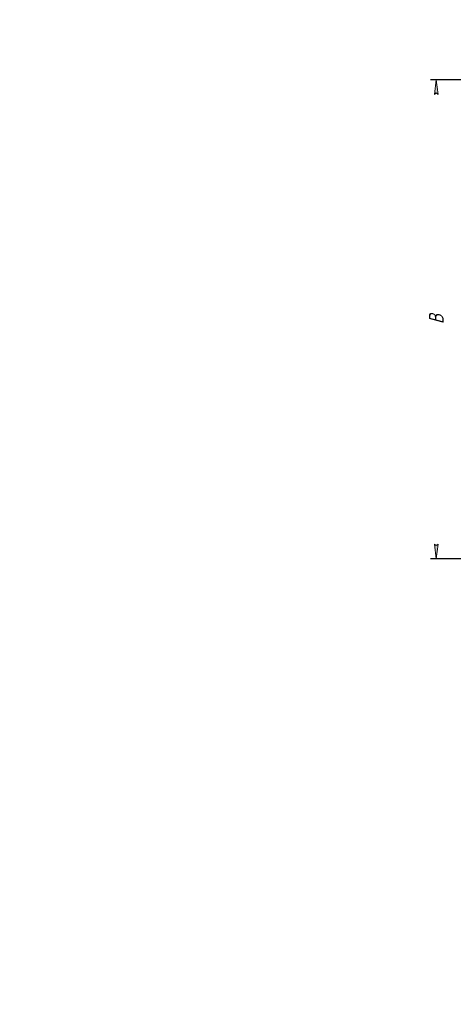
# Model space of a CAD drawing. Header units: millimetres. Extents: x 0 to 420, y 0 to 594.
# Tile 1 of 8: x 0 to 148, y 0 to 336. Entities that reach past the tile are written whole.
import ezdxf

# ---------------------------------------------------------------- set-up
doc = ezdxf.new("R2010")
doc.units = ezdxf.units.MM
doc.linetypes.add('K5LT_THIN', pattern=[0])
doc.layers.add('Системный слой', color=7, linetype='Continuous')
doc.styles.add('KDIMTEXTSTYLE', font='GOST_AU.SHX', dxfattribs={"width": 0.96, "oblique": 15, "height": 5})
doc.dimstyles.new('KDIMSTYLE (0.50)', dxfattribs={"dimtxt": 5, "dimasz": 1, "dimexe": 2, "dimexo": 0, "dimgap": 1, "dimtad": 1, "dimlfac": 2, "dimtxsty": 'KDIMTEXTSTYLE', "dimsah": 1, "dimcen": 0, "dimdle": 1, "dimadec": 0, "dimazin": 0, "dimtfac": 0.667, "dimtmove": 0, "dimatfit": 3, "dimfxl": 1, "dimtvp": 1, "dimtolj": 1, "dimtzin": 0, "dimarcsym": 0})

# ---------------------------------------------------------------- blocks, each defined once
blk = doc.blocks.new('KDIMARROW_01')
at = {"layer": 'Системный слой'}
blk.add_hatch(color=0, dxfattribs=at).paths.add_polyline_path([(-5, -0.66), (0, 0), (-5, 0.66), (-4.5, 0)])
at = {"layer": 'Системный слой', "color": 0, "linetype": 'K5LT_THIN', "lineweight": 18}
for p, q in [((-4.5, 0), (-5, 0.66)), ((-5, 0.66), (0, 0)), ((0, 0), (-5, -0.66)), ((-5, -0.66), (-4.5, 0)), ((0, 0), (-1, 0))]:
    blk.add_line(p, q, dxfattribs=at)

msp = doc.modelspace()

# ---------------------------------------------------------------- dimensions: what is measured, and where the dimension line sits
at = {"layer": 'Системный слой', "color": 7}
msp.add_linear_dim(base=(142.1534, 315.6362), p1=(166.1534, 152.1368), p2=(195.4034, 315.6362), angle=90, location=(142.1534, 233.8865), text='\\H5.0;\\W0.965;\\Q15;\\H5.0;\\W0.965;\\Q15;\\Q15;В', dimstyle='KDIMSTYLE (0.50)', override={"dimexo": 0, "dimblk1": 'KDIMARROW_01', "dimblk2": 'KDIMARROW_01', "dimse1": 0, "dimse2": 0, "dimclrt": 7, "dimtolj": 1}, dxfattribs=at).render()

doc.saveas('drawing.dxf')
